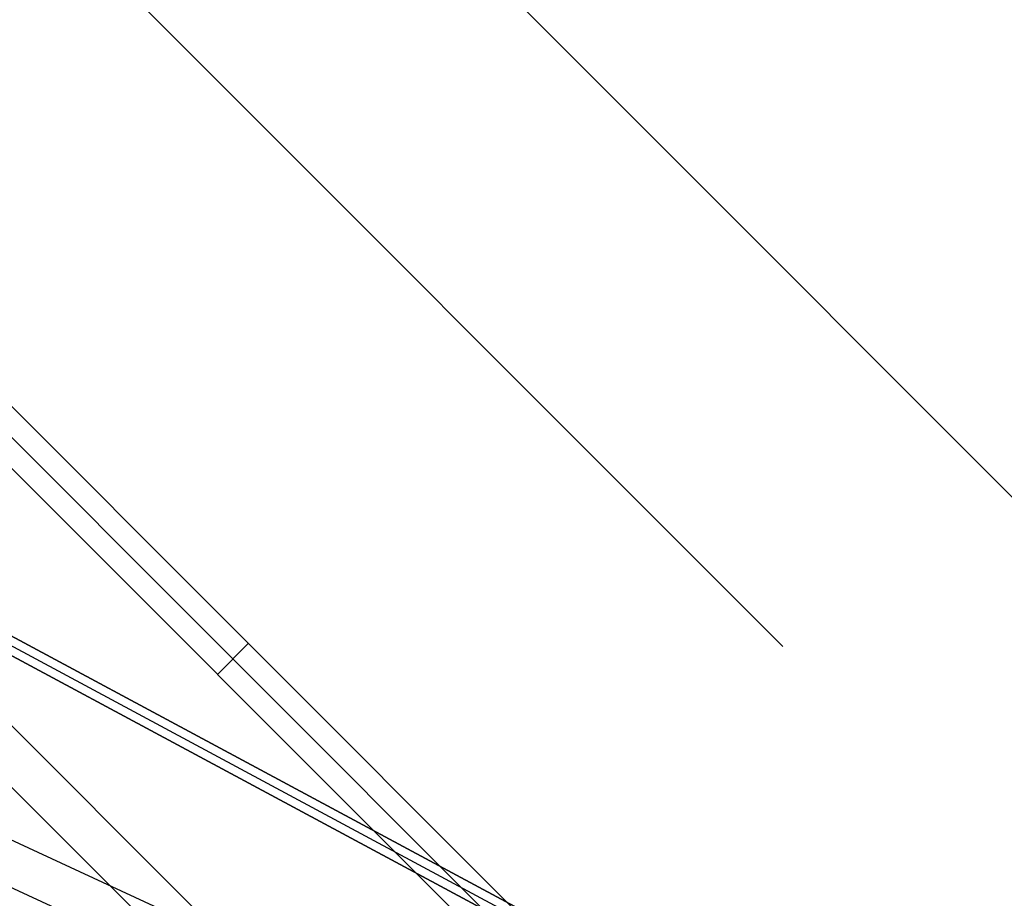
# Model space of a CAD drawing. Header units: millimetres. Extents: x -1690 to 192, y -898 to 54.
# Tile 119 of 256: x -1635 to -1601, y 18 to 48. Entities that reach past the tile are written whole.
import ezdxf

# ---------------------------------------------------------------- set-up
doc = ezdxf.new("R2010")
doc.units = ezdxf.units.MM
doc.header["$MEASUREMENT"] = 0
doc.layers.add('OVIDIO 186x93x72h', color=7, linetype='Continuous')

msp = doc.modelspace()

# ---------------------------------------------------------------- linework, layer by layer
at = {"layer": 'OVIDIO 186x93x72h'}
for points in [[(-1623.406830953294, 11.59850731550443), (-1659.590822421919, 47.78249878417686)], [(-1624.467341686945, 10.53799658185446), (-1660.658703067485, 46.72935796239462)], [(-1617.926434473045, 17.07890379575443), (-1636.452632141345, 35.60510146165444)], [(-1636.452632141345, 35.60510146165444), (-1617.926434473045, 17.07890379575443)], [(-1636.983033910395, 35.07469969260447), (-1618.456836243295, 16.54850202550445)], [(-1627.189533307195, 26.34200262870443), (-1628.250276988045, 25.28125894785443)]]:
    msp.add_lwpolyline(points, dxfattribs=at)
at = {"layer": 'OVIDIO 186x93x72h', "extrusion": (0, 1, 0)}
for points in [[(1663.790552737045, 717.3330877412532), (749.1110923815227, 717.333087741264)], [(749.1110923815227, 715.0847275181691), (1663.411021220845, 715.0847275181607)], [(1663.411021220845, 715.0847275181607), (749.1110923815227, 715.0847275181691)], [(1663.791935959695, 716.9884583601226), (749.1110923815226, 716.9884583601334)], [(749.1110923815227, 718.8735819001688), (1663.790552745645, 718.8735819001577)], [(749.1110923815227, 717.3735818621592), (1663.790552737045, 717.373581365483)], [(1663.790552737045, 717.373581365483), (749.1110923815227, 717.3735818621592)], [(1663.790552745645, 718.8735819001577), (749.1110923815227, 718.8735819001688)]]:
    msp.add_lwpolyline(points, dxfattribs=at)
at = {"layer": 'OVIDIO 186x93x72h', "extrusion": (0.265507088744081, 0.8812084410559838, -0.3911235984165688)}
for points in [[(1560.848365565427, 428.9805022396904), (1606.468101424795, 488.2006264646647)], [(1606.468101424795, 488.2006264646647), (1560.848365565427, 428.9805022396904)]]:
    msp.add_lwpolyline(points, dxfattribs=at)
at = {"layer": 'OVIDIO 186x93x72h', "extrusion": (0.2028516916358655, -0.1089792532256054, 0.973126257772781)}
for points in [[(-750.5095210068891, 1609.817011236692), (-750.5095210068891, 1449.161166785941)], [(-750.5095210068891, 1449.161166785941), (-750.5095210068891, 1609.817011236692)]]:
    msp.add_lwpolyline(points, dxfattribs=at)
at = {"layer": 'OVIDIO 186x93x72h', "extrusion": (0.2028516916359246, -0.1089792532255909, 0.9731262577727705)}
msp.add_lwpolyline([(-750.8049910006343, 1609.81701123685), (-750.8049910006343, 1449.161166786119)], dxfattribs=at)
at = {"layer": 'OVIDIO 186x93x72h', "extrusion": (0.2655604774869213, 0.8811853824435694, -0.3911393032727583)}
for points in [[(1560.843984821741, 427.4986469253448), (1607.164284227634, 487.6169424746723)], [(1607.164284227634, 487.6169424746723), (1560.843984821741, 427.4986469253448)]]:
    msp.add_lwpolyline(points, dxfattribs=at)
at = {"layer": 'OVIDIO 186x93x72h', "extrusion": (7.538766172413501e-07, 0.9999999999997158, 0)}
for points in [[(749.1111233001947, 716.4277468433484), (1663.411052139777, 716.4263683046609)], [(1663.411052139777, 716.4263683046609), (749.1111233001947, 716.4277468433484)]]:
    msp.add_lwpolyline(points, dxfattribs=at)
at = {"layer": 'OVIDIO 186x93x72h', "extrusion": (0.2028516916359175, -0.1089792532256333, 0.9731262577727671)}
for points in [[(-751.1004609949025, 1609.817011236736), (-751.1004609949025, 1449.161166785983)], [(-751.1004609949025, 1449.161166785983), (-751.1004609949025, 1609.817011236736)]]:
    msp.add_lwpolyline(points, dxfattribs=at)
at = {"layer": 'OVIDIO 186x93x72h', "extrusion": (0.2653523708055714, 0.8812743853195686, -0.3910800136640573)}
msp.add_lwpolyline([(1579.783995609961, 480.2622936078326), (1535.471077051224, 422.7071487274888)], dxfattribs=at)
at = {"layer": 'OVIDIO 186x93x72h', "extrusion": (0.265351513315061, 0.8812750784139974, -0.3910790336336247)}
for points in [[(1561.0770415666, 430.4126578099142), (1603.460689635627, 485.4620829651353)], [(1603.460689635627, 485.4620829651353), (1561.0770415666, 430.4126578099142)]]:
    msp.add_lwpolyline(points, dxfattribs=at)
at = {"layer": 'OVIDIO 186x93x72h', "extrusion": (0.265351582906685, 0.88127507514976, -0.3910789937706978)}
for points in [[(1603.63961871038, 485.3242801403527), (1561.255784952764, 430.274634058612)], [(1561.255784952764, 430.274634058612), (1603.63961871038, 485.3242801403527)]]:
    msp.add_lwpolyline(points, dxfattribs=at)
at = {"layer": 'OVIDIO 186x93x72h', "extrusion": (0.2357022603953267, -0.2357022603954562, 0.9428090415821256)}
msp.add_lwpolyline([(-1155.07277799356, 1376.762160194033), (-1155.07277799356, 1267.684356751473)], dxfattribs=at)
at = {"layer": 'OVIDIO 186x93x72h', "extrusion": (0.2357022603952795, -0.235702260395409, 0.9428090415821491)}
msp.add_lwpolyline([(-1156.02146129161, 1267.684356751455), (-1156.02146129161, 1376.762160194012)], dxfattribs=at)
at = {"layer": 'OVIDIO 186x93x72h', "extrusion": (-0.0003781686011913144, 0.000378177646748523, 0.9999998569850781)}
for points in [[(-1637.514147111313, 34.54523109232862), (-1618.988167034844, 16.01881053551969)], [(-1618.988167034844, 16.01881053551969), (-1637.514147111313, 34.54523109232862)]]:
    msp.add_lwpolyline(points, dxfattribs=at)
at = {"layer": 'OVIDIO 186x93x72h', "extrusion": (0.2357022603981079, -0.2357022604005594, 0.9428090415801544)}
msp.add_lwpolyline([(-1119.043432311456, 1331.693911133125), (-1119.043432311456, 1226.285924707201)], dxfattribs=at)
at = {"layer": 'OVIDIO 186x93x72h', "extrusion": (0.235702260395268, -0.2357022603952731, 0.942809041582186)}
msp.add_lwpolyline([(-1158.867511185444, 1267.684356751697), (-1158.867511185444, 1376.762160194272)], dxfattribs=at)
at = {"layer": 'OVIDIO 186x93x72h', "extrusion": (0.2357022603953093, -0.2357022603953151, 0.9428090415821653)}
msp.add_lwpolyline([(-1157.918827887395, 1376.762160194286), (-1157.918827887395, 1267.684356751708)], dxfattribs=at)
at = {"layer": 'OVIDIO 186x93x72h', "extrusion": (0.2357022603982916, -0.2357022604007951, 0.9428090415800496)}
msp.add_lwpolyline([(-1109.832463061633, 1320.732592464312), (-1109.832463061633, 1216.192230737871)], dxfattribs=at)
at = {"layer": 'OVIDIO 186x93x72h', "extrusion": (0.2028662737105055, -0.1089886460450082, 0.9731221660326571)}
for points in [[(-751.5181600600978, 1593.199663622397), (-751.5181600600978, 1535.818537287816)], [(-751.5181600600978, 1535.818537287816), (-751.5181600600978, 1593.199663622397)]]:
    msp.add_lwpolyline(points, dxfattribs=at)
at = {"layer": 'OVIDIO 186x93x72h', "extrusion": (0.2028662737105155, -0.1089886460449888, 0.9731221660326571)}
msp.add_lwpolyline([(-752.2311063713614, 1535.818537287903), (-752.2311063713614, 1593.199663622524)], dxfattribs=at)
at = {"layer": 'OVIDIO 186x93x72h', "extrusion": (0.2028626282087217, -0.1089862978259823, 0.9731231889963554)}
for points in [[(-752.9418496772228, 1593.199181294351), (-752.9418496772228, 1535.818054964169)], [(-752.9418496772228, 1535.818054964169), (-752.9418496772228, 1593.199181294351)]]:
    msp.add_lwpolyline(points, dxfattribs=at)
at = {"layer": 'OVIDIO 186x93x72h', "extrusion": (1, 0, 0)}
msp.add_lwpolyline([(29.71467080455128, 687.1401451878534), (29.71467080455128, 688.5769282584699)], dxfattribs=at)
at = {"layer": 'OVIDIO 186x93x72h', "extrusion": (0.8812743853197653, 0.2653523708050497, 0.3910800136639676)}
msp.add_lwpolyline([(458.4009193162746, 1206.869492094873), (502.713786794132, 1264.424570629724)], dxfattribs=at)
at = {"layer": 'OVIDIO 186x93x72h', "extrusion": (0.1089792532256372, -0.2028516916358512, 0.9731262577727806)}
for points in [[(-1465.210332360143, 960.7299847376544), (-1465.210332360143, 800.0741402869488)], [(-1465.210332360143, 800.0741402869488), (-1465.210332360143, 960.7299847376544)]]:
    msp.add_lwpolyline(points, dxfattribs=at)
at = {"layer": 'OVIDIO 186x93x72h', "extrusion": (0.1089792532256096, -0.2028516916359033, 0.9731262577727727)}
msp.add_lwpolyline([(-1464.914862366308, 960.72998473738), (-1464.914862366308, 800.0741402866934)], dxfattribs=at)
at = {"layer": 'OVIDIO 186x93x72h', "extrusion": (0.1089792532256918, -0.2028516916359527, 0.9731262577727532)}
for points in [[(-1464.619392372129, 800.0741402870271), (-1464.619392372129, 960.7299847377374)], [(-1464.619392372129, 960.7299847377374), (-1464.619392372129, 800.0741402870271)]]:
    msp.add_lwpolyline(points, dxfattribs=at)
at = {"layer": 'OVIDIO 186x93x72h', "extrusion": (0.04629577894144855, -0.02146384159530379, 0.9986971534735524)}
msp.add_lwpolyline([(-670.0860181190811, 1436.939936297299), (-670.0860181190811, 1537.45115466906)], dxfattribs=at)
at = {"layer": 'OVIDIO 186x93x72h', "extrusion": (0.04629577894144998, -0.02146384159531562, 0.9986971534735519)}
msp.add_lwpolyline([(-671.5722072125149, 1435.97170428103), (-671.5722072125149, 1537.276148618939)], dxfattribs=at)
at = {"layer": 'OVIDIO 186x93x72h', "extrusion": (0.1226098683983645, 0.27608884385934, 0.9532794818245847)}
msp.add_lwpolyline([(1493.237587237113, 825.7824440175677), (1493.237587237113, 824.2824440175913)], dxfattribs=at)

doc.saveas('drawing.dxf')
